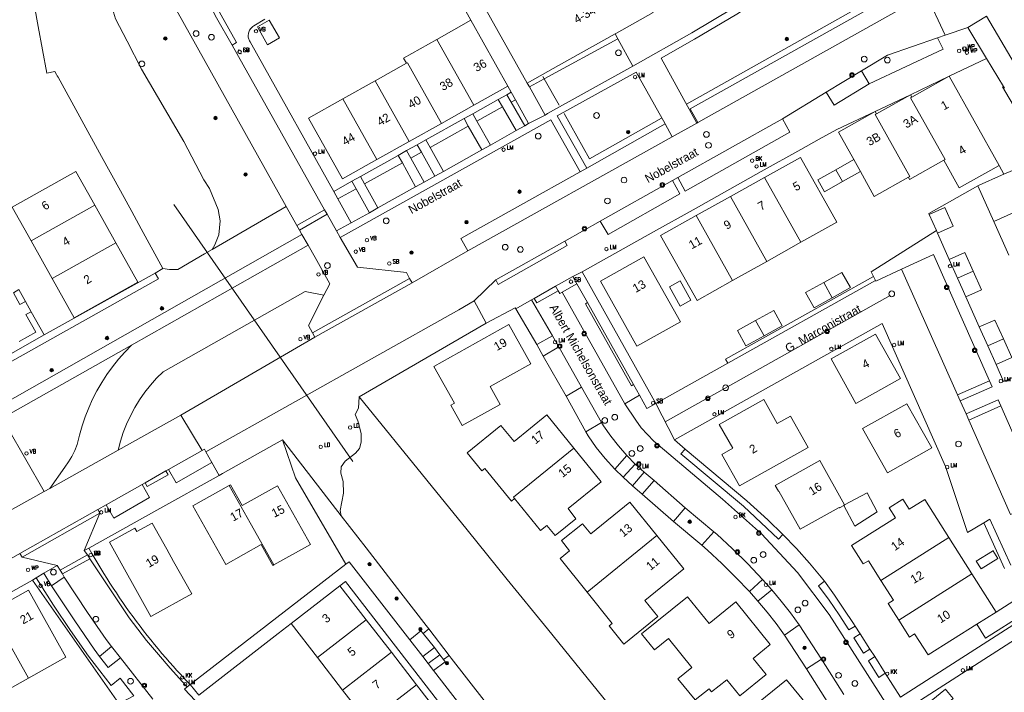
# Model space of a CAD drawing. Header units: metres. Extents: x 138165 to 154469, y 480134 to 494189.
# Tile 246 of 256: x 147831 to 147974, y 485400 to 485498. Entities that reach past the tile are written whole.
import ezdxf

# ---------------------------------------------------------------- set-up
doc = ezdxf.new("R2010")
doc.units = ezdxf.units.M
doc.header["$LTSCALE"] = 0.001
doc.header["$MEASUREMENT"] = 0
for name, color, linetype, lineweight in [('Level 5', 7, 'Continuous', 0), ('TOP-L-duiker', 7, 'Continuous', 0), ('TOP-L-terrein schutting raster hek leuning', 7, 'Continuous', 0), ('TOP-L-topo objecten punt', 7, 'Continuous', 0), ('TOP-L-topo objecten vlak', 7, 'Continuous', 0), ('TOP-L-verharding molgoot', 7, 'Continuous', 0), ('TOP-L-verharding vangrail', 7, 'Continuous', 0), ('TOP-T-topo huisnummering naamgeving', 7, 'Continuous', 0)]:
    doc.layers.add(name, color=color, linetype=linetype, lineweight=lineweight)
doc.styles.add('Style-INTL_ISO', font='INTL_ISO.shx')
doc.styles.add('Style-STANDARD', font='STANDARD.shx')

# ---------------------------------------------------------------- blocks, each defined once
blk = doc.blocks.new('24')
at = {"layer": 'TOP-L-topo objecten punt', "color": 7, "linetype": 'Continuous', "lineweight": 0}
for radius in [0.025, 0.0182, 0.0115, 0.005]:
    blk.add_circle((0, 0), radius, dxfattribs=at)
blk = doc.blocks.new('73')
at = {"layer": 'TOP-L-topo objecten punt', "color": 7, "linetype": 'Continuous', "lineweight": 0}
blk.add_circle((0, 0), 0.025, dxfattribs=at)
at = {"layer": 'TOP-L-topo objecten punt', "color": 7, "linetype": 'Continuous', "lineweight": 0, "style": 'Style-STANDARD'}
blk.add_text('WP', height=0.06, dxfattribs=at).set_placement((0.0483, 0))
blk = doc.blocks.new('39')
at = {"layer": 'TOP-L-topo objecten punt', "color": 7, "linetype": 'Continuous', "lineweight": 0}
for p, q in [((0.0175, 0.0175), (-0.0175, 0.0175)), ((-0.0175, 0.0175), (-0.0175, -0.0175)), ((0.0175, 0.0175), (0.0175, -0.0175)), ((0.0175, -0.0175), (-0.0175, -0.0175))]:
    blk.add_line(p, q, dxfattribs=at)
blk.add_circle((0, 0), 0.0332, dxfattribs=at)
blk = doc.blocks.new('72')
at = {"layer": 'TOP-L-topo objecten punt', "color": 7, "linetype": 'Continuous', "lineweight": 0}
blk.add_circle((0, 0), 0.025, dxfattribs=at)
at = {"layer": 'TOP-L-topo objecten punt', "color": 7, "linetype": 'Continuous', "lineweight": 0, "style": 'Style-STANDARD'}
blk.add_text('BK', height=0.06, dxfattribs=at).set_placement((0.0483, 0))
blk = doc.blocks.new('*U13')
at = {"layer": 'Level 5', "color": 7, "linetype": 'Continuous', "lineweight": 0}
blk.add_circle((0, 0), 0.0415, dxfattribs=at)
blk = doc.blocks.new('150')
at = {"layer": 'Level 5', "color": 7, "linetype": 'Continuous', "lineweight": 0}
blk.add_blockref('*U13', (0, 0), dxfattribs=at)
blk = doc.blocks.new('121')
at = {"layer": 'TOP-L-topo objecten punt', "color": 7, "linetype": 'Continuous', "lineweight": 0}
blk.add_circle((0, 0), 0.025, dxfattribs=at)
at = {"layer": 'TOP-L-topo objecten punt', "color": 7, "linetype": 'Continuous', "lineweight": 0, "style": 'Style-STANDARD'}
blk.add_text('LD', height=0.06, dxfattribs=at).set_placement((0.0483, 0))
blk = doc.blocks.new('16')
at = {"layer": 'TOP-L-topo objecten punt', "color": 7, "linetype": 'Continuous', "lineweight": 0}
blk.add_circle((0, 0), 0.025, dxfattribs=at)
at = {"layer": 'TOP-L-topo objecten punt', "color": 7, "linetype": 'Continuous', "lineweight": 0, "style": 'Style-STANDARD'}
blk.add_text('LM', height=0.06, dxfattribs=at).set_placement((0.0483, 0))
blk = doc.blocks.new('119')
at = {"layer": 'TOP-L-topo objecten punt', "color": 7, "linetype": 'Continuous', "lineweight": 0}
blk.add_circle((0, 0), 0.025, dxfattribs=at)
at = {"layer": 'TOP-L-topo objecten punt', "color": 7, "linetype": 'Continuous', "lineweight": 0, "style": 'Style-STANDARD'}
blk.add_text('KK', height=0.06, dxfattribs=at).set_placement((0.0483, 0))
blk = doc.blocks.new('14')
at = {"layer": 'TOP-L-topo objecten punt', "color": 7, "linetype": 'Continuous', "lineweight": 0}
blk.add_circle((0, 0), 0.025, dxfattribs=at)
at = {"layer": 'TOP-L-topo objecten punt', "color": 7, "linetype": 'Continuous', "lineweight": 0, "style": 'Style-STANDARD'}
blk.add_text('VB', height=0.06, dxfattribs=at).set_placement((0.0483, 0))
blk = doc.blocks.new('175')
at = {"layer": 'TOP-L-topo objecten punt', "color": 7, "linetype": 'Continuous', "lineweight": 0}
blk.add_circle((0, 0), 0.025, dxfattribs=at)
at = {"layer": 'TOP-L-topo objecten punt', "color": 7, "linetype": 'Continuous', "lineweight": 0, "style": 'Style-STANDARD'}
blk.add_text('SB', height=0.06, dxfattribs=at).set_placement((0.0483, 0))

msp = doc.modelspace()

# ---------------------------------------------------------------- linework, layer by layer
at = {"layer": 'TOP-L-duiker', "flags": 128}
msp.add_lwpolyline([(147879.28, 485433.21), (147853.2, 485470.66)], dxfattribs=at)
at = {"layer": 'TOP-L-terrein schutting raster hek leuning', "flags": 128}
for points in [[(147959.37, 485503.05), (147927.92, 485485.3)], [(147909.35, 485485.16), (147907.19, 485488.98), (147906.99, 485489.33)], [(147924.29, 485483.27), (147913.77, 485477.31), (147910.08, 485483.91)]]:
    msp.add_lwpolyline(points, dxfattribs=at)
at = {"layer": 'TOP-L-topo objecten vlak', "flags": 128}
for points in [[(147858.82, 485464.11), (147859.17, 485464.78), (147859.77, 485466.22), (147859.97, 485468.3), (147859.69, 485469.95), (147858.39, 485473.02), (147857.61, 485474.25), (147854.66, 485479.85), (147848.49, 485490.4), (147846.44, 485494.48), (147844.74, 485497.72), (147843.27, 485502.66), (147842.39, 485507.67), (147842.02, 485513.19), (147842.24, 485520.71), (147842.61, 485529.99), (147841.35, 485544.72), (147839.22, 485560.05), (147833.4, 485586.72)], [(147828.95, 485545), (147829.75, 485537.75), (147830.2, 485530.48), (147830.3, 485523.18), (147828.62, 485522.87), (147829.87, 485516.09), (147830.87, 485510.67), (147831.3, 485507.49), (147832.06, 485503.98), (147832.18, 485503.6), (147832.27, 485503.11), (147833.46, 485496.62), (147834.72, 485489.83), (147835.89, 485490.05), (147836.12, 485489.63), (147836.23, 485489.42), (147836.35, 485489.21), (147842.69, 485477.64), (147845.43, 485472.64), (147847.08, 485469.62), (147848.45, 485467.12), (147851.63, 485461.33)], [(147929.43, 485482.53), (147924.2, 485492), (147929.1, 485494.77), (147935.24, 485498.41), (147956.29, 485511.9), (147956.44, 485511.99)], [(147889.55, 485510.08), (147896.5, 485497.52)], [(147935.79, 485505.78), (147935.16, 485505.43), (147930.62, 485502.89), (147929.73, 485504.48), (147922.16, 485500.24), (147923.06, 485498.65), (147917.73, 485495.66), (147917.51, 485495.53)], [(147857.1, 485502.37), (147857.75, 485502.68), (147860.1, 485498.25), (147862.33, 485494.28), (147861.71, 485493.91)], [(147861.71, 485493.91), (147859.44, 485497.89), (147857.1, 485502.37)], [(147961.79, 485500.68), (147960.66, 485502.69), (147928.45, 485484.61), (147929.57, 485482.6)], [(147938.2, 485501.46), (147934.7, 485499.27), (147928.68, 485495.68), (147920.11, 485490.85)], [(147962.82, 485501.32), (147965.6, 485495.35)], [(147904.71, 485488.36), (147897.79, 485500.71)], [(147961.79, 485500.68), (147929.57, 485482.6)], [(147853.61, 485498.97), (147869.58, 485470.39)], [(147968.93, 485496.47), (147971.62, 485498.1)], [(147985.89, 485491.66), (147979.9, 485488.97), (147979.82, 485488.93), (147979.62, 485488.86), (147979.41, 485488.81), (147979.2, 485488.77), (147978.99, 485488.75), (147978.77, 485488.74), (147978.56, 485488.75), (147978.35, 485488.77), (147978.14, 485488.81), (147977.93, 485488.87), (147977.73, 485488.94), (147977.53, 485489.03), (147977.34, 485489.13), (147977.16, 485489.24), (147976.99, 485489.37), (147976.83, 485489.51), (147976.68, 485489.66), (147976.54, 485489.82), (147976.41, 485489.99), (147976.3, 485490.18), (147971.62, 485498.1)], [(147876.52, 485472.57), (147865.5, 485492.27), (147864.32, 485494.39), (147864.24, 485494.52), (147864.18, 485494.65), (147864.13, 485494.79), (147864.09, 485494.93), (147864.07, 485495.08), (147864.06, 485495.22), (147864.06, 485495.37), (147864.08, 485495.52), (147864.1, 485495.66), (147864.14, 485495.81), (147864.2, 485495.94), (147864.26, 485496.07), (147864.32, 485496.17), (147864.34, 485496.2), (147864.43, 485496.32), (147864.52, 485496.43), (147864.63, 485496.53), (147864.75, 485496.62), (147864.87, 485496.7), (147866.46, 485497.66)], [(147867.13, 485497.56), (147865.39, 485496.58), (147866.85, 485493.96), (147868.6, 485494.94), (147867.13, 485497.56)], [(147896.5, 485497.52), (147891.53, 485494.73)], [(147896.5, 485497.52), (147901.88, 485487.92)], [(147917.51, 485495.53), (147909.28, 485490.92), (147905.05, 485488.55), (147904.71, 485488.36)], [(147917.91, 485494.82), (147917.51, 485495.53)], [(147964.51, 485494.98), (147965.6, 485495.35)], [(147965.6, 485495.35), (147968.93, 485496.47)], [(147968.93, 485496.47), (147971.65, 485491.93)], [(147861.71, 485493.91), (147863.33, 485491.03), (147875.17, 485469.87)], [(147891.53, 485494.73), (147886.69, 485492.01), (147887.11, 485491.26)], [(147896.91, 485485.13), (147891.53, 485494.73)], [(147905.02, 485487.8), (147907.19, 485488.98), (147917.91, 485494.82)], [(147917.91, 485494.82), (147920.11, 485490.85)], [(147953.39, 485490.15), (147957.21, 485492.45), (147964.51, 485494.98)], [(147964.51, 485494.98), (147965.3, 485493.33), (147954.54, 485488.26)], [(147887.11, 485491.26), (147882.53, 485488.7)], [(147887.11, 485491.26), (147887.24, 485491.34), (147892.2, 485482.49)], [(147920.11, 485490.85), (147907.67, 485483.91), (147907.33, 485483.68)], [(147971.65, 485491.93), (147966.17, 485489.37)], [(147971.65, 485491.93), (147974.09, 485487.87)], [(147913.39, 485475.98), (147909.09, 485483.57), (147920.59, 485489.96), (147924.8, 485482.42)], [(147948.26, 485487.02), (147953.39, 485490.15)], [(147954.54, 485488.26), (147953.39, 485490.15)], [(147960.57, 485486.67), (147966.17, 485489.39), (147966.17, 485489.37)], [(147882.53, 485488.7), (147877.82, 485486.06)], [(147882.53, 485488.7), (147887.49, 485479.85)], [(147904.71, 485488.36), (147905.02, 485487.8)], [(147948.26, 485487.02), (147949.42, 485485.13), (147954.54, 485488.26)], [(147966.17, 485489.37), (147960.76, 485486.33)], [(147966.17, 485489.37), (147973.47, 485476.36)], [(147896.91, 485485.13), (147901.88, 485487.92)], [(147901.72, 485486.67), (147900.49, 485485.98)], [(147901.72, 485486.67), (147902.37, 485487.04)], [(147902.35, 485485.58), (147901.72, 485486.67)], [(147901.88, 485487.92), (147902.37, 485487.04)], [(147902.37, 485487.04), (147902.98, 485485.93)], [(147907.33, 485483.68), (147905.02, 485487.8)], [(147941.88, 485483.15), (147948.26, 485487.02)], [(147955.42, 485484.21), (147960.57, 485486.67)], [(147960.57, 485486.67), (147955.6, 485483.88)], [(147960.76, 485486.33), (147960.57, 485486.67)], [(147988.19, 485486.53), (147980.07, 485483.15), (147979.65, 485482.95), (147979.2, 485482.81), (147978.75, 485482.76), (147978.28, 485482.77), (147977.83, 485482.86), (147977.39, 485483.02), (147976.99, 485483.24), (147976.63, 485483.53), (147976.32, 485483.87), (147976.06, 485484.26), (147973.97, 485487.8), (147974.09, 485487.87)], [(147974.09, 485487.87), (147974.24, 485487.62)], [(147877.82, 485486.06), (147872.85, 485483.27), (147877.81, 485474.42), (147882.78, 485477.21)], [(147877.82, 485486.06), (147882.78, 485477.21)], [(147892.2, 485482.49), (147896.91, 485485.13)], [(147896.77, 485483.88), (147900.49, 485485.98)], [(147900.49, 485485.98), (147901.11, 485484.89)], [(147902.35, 485485.58), (147902.98, 485485.93)], [(147904.34, 485482.14), (147902.35, 485485.58)], [(147902.98, 485485.93), (147904.9, 485482.45)], [(147960.76, 485486.33), (147960.56, 485486.22), (147965.6, 485477.22), (147965.4, 485477.11)], [(147896.77, 485483.88), (147895.5, 485483.19)], [(147897.38, 485482.8), (147896.77, 485483.88)], [(147901.11, 485484.89), (147897.38, 485482.8)], [(147901.11, 485484.89), (147903.09, 485481.45)], [(147907.33, 485483.68), (147904.9, 485482.45)], [(147912.72, 485460.84), (147914.27, 485461.71), (147923.11, 485466.67), (147928.87, 485469.89), (147938.81, 485475.47), (147944.57, 485478.7), (147947.26, 485480.21), (147949.82, 485481.59), (147955.42, 485484.21)], [(147955.42, 485484.21), (147950.04, 485481.2), (147952.28, 485477.21)], [(147955.6, 485483.88), (147955.4, 485483.77), (147960.46, 485474.75), (147960.26, 485474.63)], [(147955.6, 485483.88), (147955.42, 485484.21)], [(147877.46, 485465.85), (147908.17, 485483.02), (147912.44, 485475.41)], [(147887.49, 485479.85), (147892.2, 485482.49)], [(147889.94, 485480.07), (147895.5, 485483.19)], [(147895.5, 485483.19), (147896.12, 485482.1)], [(147899.34, 485479.33), (147897.38, 485482.8)], [(147904.9, 485482.45), (147904.34, 485482.14)], [(147924.8, 485482.42), (147913.39, 485475.98)], [(147924.8, 485482.42), (147925.83, 485480.53)], [(147925.83, 485480.53), (147929.43, 485482.53)], [(147926.64, 485474.58), (147927.73, 485472.63), (147942.99, 485481.21), (147941.88, 485483.15)], [(147926.64, 485474.58), (147941.88, 485483.15)], [(147929.57, 485482.6), (147929.43, 485482.53)], [(147890.55, 485478.98), (147896.12, 485482.1)], [(147896.12, 485482.1), (147898.08, 485478.64)], [(147903.09, 485481.45), (147899.34, 485479.33)], [(147904.34, 485482.14), (147903.09, 485481.45)], [(147882.78, 485477.21), (147887.49, 485479.85)], [(147887.14, 485478.52), (147888.67, 485479.36)], [(147889.94, 485480.07), (147888.67, 485479.36)], [(147888.67, 485479.36), (147889.28, 485478.28)], [(147890.55, 485478.98), (147889.94, 485480.07)], [(147925.83, 485480.53), (147896.07, 485463.9)], [(147887.14, 485478.52), (147885.92, 485477.82)], [(147887.76, 485477.42), (147887.14, 485478.52)], [(147887.76, 485477.42), (147889.28, 485478.28)], [(147889.28, 485478.28), (147891.24, 485474.8)], [(147892.49, 485475.48), (147890.55, 485478.98)], [(147898.08, 485478.64), (147892.49, 485475.48)], [(147899.34, 485479.33), (147898.08, 485478.64)], [(147880.41, 485474.75), (147885.92, 485477.82)], [(147881.02, 485473.66), (147886.52, 485476.73)], [(147885.92, 485477.82), (147886.52, 485476.73)], [(147886.52, 485476.73), (147888.44, 485473.24)], [(147889.69, 485473.94), (147887.76, 485477.42)], [(147944.59, 485465.16), (147949.81, 485468.09), (147944.51, 485477.52), (147939.29, 485474.61)], [(147952.28, 485477.21), (147949.66, 485475.74)], [(147952.28, 485477.21), (147953.25, 485475.47)], [(147960.26, 485474.63), (147960.43, 485474.32), (147965.4, 485477.11)], [(147965.4, 485477.11), (147967.65, 485473.09), (147973.47, 485476.36)], [(147974.17, 485475.1), (147974.7, 485475.33), (147974.96, 485475.45), (147979.14, 485477.31), (147981.46, 485472.11)], [(147841.71, 485470.56), (147838.95, 485475.48), (147829.67, 485470.28), (147832.43, 485465.36)], [(147892.49, 485475.48), (147891.24, 485474.8)], [(147912.44, 485475.41), (147895.03, 485465.73), (147896.07, 485463.9)], [(147912.44, 485475.41), (147913.39, 485475.98)], [(147949.66, 485475.74), (147947.04, 485474.28), (147948.02, 485472.53), (147950.64, 485474)], [(147950.64, 485474), (147949.66, 485475.74)], [(147950.64, 485474), (147953.25, 485475.47)], [(147953.25, 485475.47), (147955.28, 485471.85), (147960.26, 485474.63)], [(147974.17, 485475.1), (147973.83, 485474.95), (147970.55, 485473.48), (147970.37, 485473.4), (147970.37, 485473.39)], [(147973.47, 485476.36), (147974.17, 485475.1)], [(147876.52, 485472.57), (147879.17, 485474.06)], [(147880.41, 485474.75), (147879.17, 485474.06)], [(147879.17, 485474.06), (147879.78, 485472.96)], [(147881.02, 485473.66), (147880.41, 485474.75)], [(147882.96, 485470.19), (147881.02, 485473.66)], [(147889.69, 485473.94), (147888.44, 485473.24)], [(147891.24, 485474.8), (147889.69, 485473.94)], [(147915.35, 485468.25), (147916.48, 485466.31), (147926.94, 485472.21), (147925.86, 485474.15)], [(147915.35, 485468.25), (147925.86, 485474.15)], [(147925.86, 485474.15), (147926.64, 485474.58)], [(147939.29, 485474.61), (147934.31, 485471.83)], [(147939.29, 485474.61), (147944.59, 485465.16)], [(147877.12, 485471.48), (147876.52, 485472.57)], [(147879.78, 485472.96), (147877.12, 485471.48)], [(147879.78, 485472.96), (147881.73, 485469.47)], [(147888.44, 485473.24), (147882.96, 485470.19)], [(147970.37, 485473.39), (147963.22, 485469.33), (147963.26, 485469.23)], [(147970.37, 485473.39), (147972.68, 485468.2)], [(147879.06, 485468.01), (147877.12, 485471.48)], [(147934.31, 485471.83), (147929.34, 485469.06)], [(147934.31, 485471.83), (147939.62, 485462.37)], [(147972.68, 485468.2), (147981.46, 485472.11)], [(147841.71, 485470.56), (147832.43, 485465.36)], [(147844.79, 485465.06), (147841.71, 485470.56)], [(147858.82, 485464.11), (147869.58, 485470.39)], [(147869.58, 485470.39), (147871.14, 485467.58)], [(147871.14, 485467.58), (147875.17, 485469.87)], [(147875.17, 485469.87), (147875.55, 485469.27)], [(147881.73, 485469.47), (147879.06, 485468.01)], [(147882.96, 485470.19), (147881.73, 485469.47)], [(147964.48, 485466.49), (147966.76, 485467.51), (147965.54, 485470.25), (147963.26, 485469.23)], [(147875.55, 485469.27), (147871.52, 485466.91)], [(147875.55, 485469.27), (147876.94, 485466.82)], [(147879.06, 485468.01), (147876.94, 485466.82)], [(147910.17, 485465.33), (147915.35, 485468.25)], [(147929.34, 485469.06), (147924.12, 485466.15), (147929.46, 485456.68), (147934.64, 485459.59)], [(147929.34, 485469.06), (147934.64, 485459.59)], [(147963.26, 485469.23), (147964.32, 485466.85)], [(147972.68, 485468.2), (147974.88, 485463.26)], [(147871.14, 485467.58), (147871.52, 485466.91)], [(147871.52, 485466.91), (147871.89, 485466.27)], [(147876.94, 485466.82), (147877.46, 485465.85)], [(147964.32, 485466.85), (147954.81, 485460.86), (147955.17, 485460.15)], [(147964.48, 485466.49), (147964.32, 485466.85)], [(147966.18, 485462.67), (147964.48, 485466.49)], [(147871.89, 485466.27), (147826.06, 485440.27)], [(147832.43, 485465.36), (147835.51, 485459.86)], [(147835.51, 485459.86), (147838.71, 485454.16), (147847.99, 485459.36), (147844.79, 485465.06)], [(147835.51, 485459.86), (147844.79, 485465.06)], [(147871.89, 485466.27), (147872.77, 485464.72)], [(147887.56, 485459.86), (147887.14, 485460.76), (147880, 485461.51), (147877.46, 485465.85)], [(147910.17, 485465.33), (147910.54, 485464.69), (147900.49, 485459.02), (147900.14, 485459.67)], [(147900.14, 485459.67), (147910.17, 485465.33)], [(147939.62, 485462.37), (147944.59, 485465.16)], [(147872.77, 485464.72), (147847.03, 485450.16)], [(147851.63, 485461.33), (147852.57, 485461.2), (147853.82, 485461.2), (147857.67, 485463.45), (147858.82, 485464.11)], [(147875.08, 485457.45), (147875.93, 485459.11), (147873.79, 485462.92), (147872.77, 485464.72)], [(147896.07, 485463.9), (147887.94, 485459.22)], [(147969.68, 485460.95), (147968.46, 485463.69), (147966.18, 485462.67)], [(147927.02, 485453.56), (147921.71, 485463.02), (147915.4, 485459.48), (147920.7, 485450.02), (147927.02, 485453.56)], [(147934.64, 485459.59), (147939.62, 485462.37)], [(147959.23, 485461.23), (147963.91, 485463.36), (147972.08, 485444.98)], [(147967.4, 485459.93), (147966.18, 485462.67)], [(147850.51, 485460.66), (147851.63, 485461.33)], [(147912.72, 485460.84), (147911.35, 485460.17)], [(147923.43, 485441.66), (147912.72, 485460.84)], [(147949.15, 485457.07), (147951.79, 485458.54), (147950.55, 485460.77), (147947.91, 485459.3)], [(147955.45, 485459.6), (147955.51, 485459.51), (147959.23, 485461.23)], [(147959.23, 485461.23), (147967.4, 485442.91)], [(147969.68, 485460.95), (147967.4, 485459.93)], [(147968.62, 485457.19), (147970.91, 485458.21), (147969.68, 485460.95)], [(147826.06, 485440.27), (147823.68, 485444.5), (147851, 485459.81), (147850.51, 485460.66)], [(147850.51, 485460.66), (147834.32, 485451.65)], [(147873.44, 485451.95), (147887.56, 485459.86)], [(147887.94, 485459.22), (147887.56, 485459.86)], [(147896.96, 485456.64), (147900.14, 485459.67)], [(147908.85, 485458.75), (147911.35, 485460.17)], [(147911.35, 485460.17), (147911.95, 485459.1)], [(147925.43, 485458.64), (147927, 485455.84), (147928.57, 485456.73), (147927, 485459.52), (147925.43, 485458.64)], [(147955.17, 485460.15), (147933.62, 485448.11), (147933.93, 485447.55)], [(147933.93, 485447.55), (147955.45, 485459.6)], [(147947.91, 485459.3), (147945.27, 485457.83), (147946.51, 485455.6), (147949.15, 485457.07)], [(147947.91, 485459.3), (147949.15, 485457.07)], [(147955.17, 485460.15), (147955.45, 485459.6)], [(147968.62, 485457.19), (147968.08, 485458.41), (147967.4, 485459.93)], [(147831.6, 485456.52), (147830.8, 485456.08), (147829.84, 485457.81), (147830.64, 485458.26)], [(147830.64, 485458.26), (147831.6, 485456.52)], [(147845.11, 485434.84), (147845.44, 485436.14), (147845.85, 485437.41), (147846.33, 485438.66), (147846.89, 485439.87), (147847.52, 485441.05), (147848.22, 485442.2), (147848.98, 485443.29), (147849.81, 485444.34), (147850.7, 485445.34), (147851.65, 485446.29), (147872.33, 485457.97), (147875.08, 485457.45)], [(147887.94, 485459.22), (147873.78, 485451.31)], [(147905.73, 485456.98), (147908.85, 485458.75)], [(147909.22, 485458.1), (147906.09, 485456.35), (147905.73, 485456.98)], [(147909.22, 485458.1), (147908.85, 485458.75)], [(147909.79, 485457.87), (147909.47, 485457.68), (147909.22, 485458.1)], [(147911.95, 485459.1), (147909.79, 485457.87)], [(147918.93, 485441.61), (147909.79, 485457.87)], [(147911.95, 485459.1), (147913.49, 485456.36)], [(147832.43, 485455.04), (147831.6, 485456.52)], [(147857.89, 485434.63), (147894.76, 485455.32), (147896.96, 485456.64)], [(147875.08, 485457.45), (147872.82, 485453.03), (147873.44, 485451.95)], [(147896.96, 485456.64), (147898.75, 485453.38)], [(147905.35, 485456.78), (147903.03, 485455.47)], [(147905.35, 485456.78), (147905.73, 485456.98)], [(147908.38, 485451.51), (147905.35, 485456.78)], [(147970.58, 485452.81), (147968.62, 485457.19)], [(147830.7, 485450.68), (147833.09, 485452.05), (147831.64, 485454.61), (147832.43, 485455.04)], [(147832.43, 485455.04), (147834.32, 485451.65)], [(147898.75, 485453.38), (147902.94, 485455.61), (147903.03, 485455.47)], [(147903.03, 485455.47), (147906.09, 485450.26)], [(147913.49, 485456.36), (147913.18, 485456.19), (147919.9, 485444.25), (147920.19, 485444.41)], [(147913.49, 485456.36), (147920.19, 485444.41)], [(147939.23, 485451.51), (147941.87, 485452.97), (147940.64, 485455.21), (147937.99, 485453.74)], [(147937.99, 485453.74), (147935.35, 485452.28), (147936.58, 485450.04), (147939.23, 485451.51)], [(147939.23, 485451.51), (147937.99, 485453.74)], [(147974.08, 485451.08), (147972.86, 485453.82), (147970.58, 485452.81)], [(147880.22, 485442.62), (147898.75, 485453.38)], [(147905.21, 485447.44), (147902.01, 485453.15), (147891.1, 485447.05), (147894.1, 485441.7), (147893.58, 485441.41), (147895.23, 485438.45), (147900.76, 485441.51), (147899.31, 485444.13), (147905.21, 485447.44)], [(147926.17, 485436.34), (147956.43, 485453.3), (147965.64, 485432.47), (147968.88, 485422.86), (147971.25, 485424.24)], [(147971.8, 485450.07), (147970.58, 485452.81)], [(147834.32, 485451.65), (147823.19, 485445.36), (147820.36, 485450.41), (147821.07, 485450.8), (147821.96, 485449.2), (147822.69, 485449.63)], [(147873.78, 485451.31), (147854.25, 485439.94)], [(147873.44, 485451.95), (147873.78, 485451.31)], [(147906.09, 485450.26), (147908.38, 485451.51)], [(147908.38, 485451.51), (147909.29, 485449.91)], [(147959.1, 485445.29), (147955.46, 485451.78), (147948.97, 485448.15), (147952.61, 485441.66), (147959.1, 485445.29)], [(147971.8, 485450.07), (147974.08, 485451.08)], [(147973.02, 485447.33), (147975.3, 485448.34), (147974.08, 485451.08)], [(147827.48, 485439.11), (147847.03, 485450.16)], [(147847.03, 485450.16), (147846.06, 485449.16), (147845.14, 485448.11), (147844.28, 485447.02), (147843.47, 485445.89), (147842.71, 485444.71), (147842.02, 485443.51), (147841.38, 485442.27), (147840.81, 485441), (147840.3, 485439.7), (147839.85, 485438.38), (147839.47, 485437.04), (147839.15, 485435.68), (147838.78, 485434.81), (147838.36, 485433.95), (147837.87, 485433.13), (147837.33, 485432.35), (147835.13, 485429.28)], [(147907.01, 485448.57), (147906.09, 485450.26)], [(147909.29, 485449.91), (147907.01, 485448.57)], [(147909.29, 485449.91), (147912.61, 485444.04)], [(147973.02, 485447.33), (147971.8, 485450.07)], [(147907.01, 485448.57), (147910.36, 485442.71)], [(147982.14, 485448.44), (147977.08, 485446.18), (147974.12, 485444.86), (147973.02, 485447.33)], [(147933.93, 485447.55), (147923.43, 485441.66)], [(147972.08, 485444.98), (147967.4, 485442.91)], [(147967.77, 485442.05), (147972.47, 485444.1), (147972.08, 485444.98)], [(147910.36, 485442.71), (147912.61, 485444.04)], [(147912.61, 485444.04), (147915.54, 485438.87)], [(147920.19, 485444.41), (147921.08, 485442.86)], [(147880.22, 485442.62), (147880.1, 485440.95), (147879.65, 485440.07), (147880.05, 485439.11), (147880.52, 485437.3), (147880.49, 485436.04), (147880.28, 485435.08), (147879.68, 485434.43), (147878.16, 485433.24), (147877.6, 485432.44), (147877.57, 485431.51), (147877.87, 485430.26), (147877.94, 485428.6), (147877.71, 485427.3), (147877.44, 485426.04), (147877.61, 485425.28)], [(147947.86, 485357.84), (147946.48, 485360.88), (147940.21, 485368.62), (147931.4, 485379.51), (147923.84, 485388.83), (147913.45, 485401.64), (147907.66, 485408.79), (147901.8, 485416.01), (147895.95, 485423.22), (147890.09, 485430.46), (147880.22, 485442.62)], [(147910.36, 485442.71), (147913.26, 485437.5)], [(147921.08, 485442.86), (147918.93, 485441.61)], [(147921.08, 485442.86), (147922.16, 485440.9), (147923.43, 485441.66)], [(147934.65, 485435.12), (147933.08, 485434.24), (147935.64, 485429.67), (147945.62, 485435.26), (147943.06, 485439.83), (147941.14, 485438.76), (147939.18, 485442.25), (147932.69, 485438.61), (147934.65, 485435.12)], [(147967.4, 485442.91), (147967.77, 485442.05)], [(147967.77, 485442.05), (147968.65, 485440.13)], [(147973.7, 485441.31), (147973.32, 485442.21), (147968.65, 485440.13)], [(147967.78, 485380.99), (147948.71, 485410.9), (147944.07, 485417), (147938.86, 485422.63), (147933.14, 485427.73), (147923.17, 485436.15), (147922.22, 485437.11), (147921.33, 485438.13), (147920.51, 485439.2), (147918.93, 485441.61)], [(147926.17, 485436.34), (147923.43, 485441.66)], [(147953.58, 485438.01), (147957.2, 485431.55), (147963.65, 485435.17), (147960.04, 485441.62), (147953.58, 485438.01)], [(147969.04, 485439.23), (147973.7, 485441.31)], [(147973.7, 485441.31), (147979.77, 485427.51), (147975.13, 485425.48)], [(147854.25, 485439.94), (147845.11, 485434.84)], [(147854.25, 485439.94), (147857.35, 485434.8)], [(147911.49, 485435.12), (147907.57, 485439.98), (147902.8, 485436.12), (147900.87, 485438.44), (147895.97, 485434.45), (147898.09, 485431.83), (147898.54, 485432.18), (147902.4, 485427.4), (147902.86, 485427.78)], [(147968.65, 485440.13), (147969.04, 485439.23)], [(147969.04, 485439.23), (147975.13, 485425.48)], [(147834.32, 485428.83), (147828.98, 485438.14), (147827.48, 485439.11)], [(147913.26, 485437.5), (147915.54, 485438.87)], [(147915.54, 485438.87), (147915.81, 485438.39), (147916.87, 485436.9), (147918, 485435.47), (147919.2, 485434.09)], [(147859.8, 485431.17), (147860.32, 485431.47), (147869.04, 485436.36)], [(147878.3, 485418.23), (147870.95, 485430.82), (147869.04, 485436.36)], [(147869.04, 485436.36), (147877.61, 485425.28)], [(147913.26, 485437.5), (147913.59, 485436.96), (147914.77, 485435.25), (147916.06, 485433.63), (147917.46, 485432.1)], [(147927.71, 485435.01), (147926.17, 485436.34)], [(147857.35, 485434.8), (147857.7, 485434.99), (147857.89, 485434.63)], [(147911.49, 485435.12), (147902.69, 485427.98), (147902.86, 485427.78)], [(147902.86, 485427.78), (147906.62, 485423.13), (147907.56, 485423.89), (147908.76, 485422.41), (147911.8, 485424.83), (147910.66, 485426.34), (147915.46, 485430.23), (147911.49, 485435.12)], [(147927.71, 485435.01), (147927.11, 485434.3), (147936.23, 485426.68), (147937.92, 485425.07), (147939.61, 485423.46), (147941.31, 485421.86), (147941.97, 485422.55)], [(147941.97, 485422.55), (147939.77, 485424.68), (147936.69, 485427.47), (147927.71, 485435.01)], [(147845.11, 485434.84), (147835.13, 485429.28)], [(147852.46, 485432.02), (147857.35, 485434.8)], [(147858.75, 485433.04), (147857.89, 485434.63)], [(147917.46, 485432.1), (147919.2, 485434.09)], [(147919.2, 485434.09), (147920.45, 485432.81)], [(147852.06, 485431.82), (147852.46, 485432.02)], [(147852.46, 485432.02), (147853.55, 485430.1), (147858.75, 485433.04)], [(147859.8, 485431.17), (147858.75, 485433.04)], [(147917.46, 485432.1), (147918.68, 485430.9)], [(147920.45, 485432.81), (147918.68, 485430.9)], [(147921.73, 485431.62), (147920.45, 485432.81)], [(147950.96, 485426.86), (147947.32, 485433.35), (147940.83, 485429.71), (147941.31, 485428.86), (147941.37, 485428.89), (147944.49, 485423.31), (147950.17, 485426.49), (147950.2, 485426.43), (147950.83, 485426.79)], [(147840.85, 485420.55), (147850.73, 485426.09), (147859.8, 485431.17)], [(147849.02, 485430.09), (147849.33, 485429.53), (147852.38, 485431.24), (147852.06, 485431.82)], [(147849.02, 485430.09), (147852.06, 485431.82)], [(147918.68, 485430.9), (147920.04, 485429.63)], [(147920.04, 485429.63), (147921.73, 485431.62)], [(147921.73, 485431.62), (147923.18, 485430.42)], [(147835.13, 485429.28), (147834.32, 485428.83)], [(147843.38, 485426.89), (147844.47, 485424.96), (147849.69, 485427.93), (147848.61, 485429.86)], [(147843.38, 485426.89), (147848.61, 485429.86)], [(147848.61, 485429.86), (147849.02, 485430.09)], [(147861.3, 485429.72), (147855.98, 485426.74), (147860.77, 485418.19), (147865.92, 485421.08), (147867.63, 485418.02), (147867.8, 485418.12)], [(147867.8, 485418.12), (147873.12, 485421.1), (147868.33, 485429.65), (147863.18, 485426.77), (147861.47, 485429.82), (147861.3, 485429.72)], [(147861.3, 485429.72), (147864.36, 485424.27), (147867.8, 485418.12)], [(147920.04, 485429.63), (147921.45, 485428.43)], [(147921.45, 485428.43), (147923.18, 485430.42)], [(147923.18, 485430.42), (147927.71, 485426.43)], [(147826.8, 485424.63), (147834.32, 485428.83)], [(147921.45, 485428.43), (147926.02, 485424.45)], [(147950.83, 485426.79), (147952.45, 485423.75), (147955.72, 485425.84), (147954.23, 485428.61), (147950.96, 485426.86)], [(147966.14, 485422.12), (147962.63, 485427.67), (147960.36, 485426.24), (147959.43, 485427.71), (147957.45, 485426.46), (147958.38, 485424.99), (147951.98, 485420.94), (147953.67, 485418.26), (147954.43, 485418.74), (147956.25, 485415.87)], [(147842.13, 485426.2), (147843.38, 485426.89)], [(147923.6, 485422.42), (147919.68, 485427.27), (147913.99, 485422.67), (147912.75, 485424.11), (147909.71, 485421.66), (147910.89, 485420.18), (147909.49, 485419.04), (147913.43, 485414.16)], [(147927.71, 485426.43), (147926.02, 485424.45)], [(147931.88, 485422.96), (147927.71, 485426.43)], [(147950.96, 485426.86), (147950.83, 485426.79)], [(147830.8, 485419.8), (147842.13, 485426.2)], [(147831.12, 485419.26), (147842.45, 485425.65)], [(147840.15, 485420.2), (147842.45, 485425.65)], [(147842.45, 485425.65), (147842.13, 485426.2)], [(147877.61, 485425.28), (147881.23, 485420.61), (147886.3, 485414.04), (147889.97, 485409.29), (147890.37, 485408.78)], [(147852.19, 485420.41), (147850.05, 485424.22), (147847.83, 485422.97), (147847.54, 485423.5), (147843.83, 485421.42), (147849.89, 485410.6), (147855.82, 485413.93), (147853.18, 485418.64), (147852.19, 485420.41)], [(147926.02, 485424.45), (147930.16, 485421.01)], [(147971.25, 485424.24), (147972.13, 485424.77), (147975.15, 485418.08)], [(147974.27, 485417.62), (147971.25, 485424.24)], [(147913.43, 485414.16), (147917.09, 485409.56), (147916.66, 485409.22), (147918.79, 485406.59), (147923.72, 485410.59), (147921.83, 485412.91), (147927.53, 485417.55), (147923.6, 485422.42)], [(147913.43, 485414.16), (147923.6, 485422.42)], [(147930.16, 485421.01), (147931.88, 485422.96)], [(147931.88, 485422.96), (147932.32, 485422.61), (147934.62, 485420.49), (147936.84, 485418.28), (147938.98, 485415.99)], [(147948.03, 485415.73), (147945.83, 485418.37), (147943.94, 485420.5), (147941.97, 485422.55)], [(147956.25, 485415.87), (147966.14, 485422.12)], [(147969.51, 485416.8), (147966.14, 485422.12)], [(147840.15, 485420.2), (147840.85, 485420.55)], [(147840.85, 485420.55), (147841.26, 485419.81), (147841.69, 485419.07), (147842.12, 485418.34), (147842.56, 485417.61), (147843, 485416.89), (147843.45, 485416.17), (147843.91, 485415.45), (147844.37, 485414.74), (147844.84, 485414.03), (147845.31, 485413.33), (147845.79, 485412.63), (147846.28, 485411.93), (147846.77, 485411.24), (147847.27, 485410.56), (147847.78, 485409.87), (147848.29, 485409.2), (147848.81, 485408.52), (147849.33, 485407.85), (147849.86, 485407.19), (147850.39, 485406.53), (147850.94, 485405.88), (147851.48, 485405.22), (147852.03, 485404.58), (147852.59, 485403.94), (147853.15, 485403.3), (147853.62, 485402.78), (147854.1, 485402.27), (147854.57, 485401.75), (147855.05, 485401.24), (147855.59, 485400.67)], [(147930.16, 485421.01), (147930.97, 485420.27), (147933.07, 485418.31), (147935.11, 485416.3), (147937.11, 485414.24)], [(147830.8, 485419.8), (147827.78, 485418.07)], [(147831.12, 485419.26), (147830.8, 485419.8)], [(147836.24, 485418.03), (147831.12, 485419.26)], [(147836.64, 485417.35), (147840.62, 485419.57)], [(147840.62, 485419.57), (147840.15, 485420.2)], [(147840.96, 485419.01), (147840.62, 485419.57)], [(147972.48, 485420.15), (147970.13, 485418.66), (147970.85, 485417.53), (147973.27, 485419.07), (147972.55, 485420.2), (147972.48, 485420.15)], [(147834.26, 485416.91), (147836.24, 485418.03)], [(147836.24, 485418.03), (147836.64, 485417.35)], [(147836.99, 485416.8), (147840.96, 485419.01)], [(147855.15, 485400.33), (147854.48, 485401.07), (147852.7, 485403.05), (147850.96, 485405.07), (147849.25, 485407.11), (147847.95, 485408.74), (147846.72, 485410.42), (147840.96, 485419.01)], [(147878.3, 485418.23), (147855.59, 485400.67)], [(147887.58, 485407.21), (147878.77, 485418.58), (147878.3, 485418.23)], [(147832.62, 485415.91), (147833.17, 485416.26)], [(147833.17, 485416.26), (147834.26, 485416.91)], [(147833.17, 485416.26), (147835.69, 485412.27), (147838.17, 485408.58), (147840.77, 485404.82), (147844.07, 485400.56), (147845.4, 485401.6), (147847.39, 485399.05), (147845.24, 485397.91)], [(147835.4, 485415.08), (147834.26, 485416.91)], [(147837.24, 485416.32), (147835.4, 485415.08)], [(147836.64, 485417.35), (147836.99, 485416.8)], [(147836.99, 485416.8), (147837.24, 485416.32)], [(147844.13, 485406.24), (147843.37, 485407.24), (147840.64, 485411.19), (147837.24, 485416.32)], [(147969.51, 485416.8), (147958.85, 485410.06)], [(147973.02, 485411.24), (147969.51, 485416.8)], [(147804.88, 485400.39), (147810.38, 485403.47), (147815.61, 485406.4), (147826.08, 485412.27), (147832.62, 485415.91)], [(147845.24, 485397.91), (147845.21, 485397.9), (147832.62, 485415.91)], [(147835.4, 485415.08), (147838.78, 485409.95), (147841.61, 485405.82), (147842.37, 485404.79)], [(147870.31, 485409.56), (147877.42, 485415.06)], [(147877.42, 485415.06), (147878.21, 485415.69), (147900.59, 485386.78), (147899.74, 485386.21)], [(147881.24, 485410.13), (147877.42, 485415.06)], [(147938.98, 485415.99), (147937.11, 485414.24)], [(147940.34, 485414.49), (147938.98, 485415.99)], [(147948.03, 485415.73), (147947.13, 485415.07), (147948.7, 485412.99), (147950.18, 485410.85), (147951.58, 485408.65), (147952.47, 485409.2)], [(147952.47, 485409.2), (147952.23, 485409.6), (147950.86, 485411.66), (147949.46, 485413.71), (147948.03, 485415.73)], [(147956.25, 485415.87), (147958.07, 485413), (147957.3, 485412.52), (147958.85, 485410.06)], [(147960.31, 485396.92), (147960.13, 485397.21), (147977.73, 485408.5), (147984.99, 485411.32), (147988.2, 485412.87), (147987.24, 485415.32)], [(147832.04, 485401.63), (147837.49, 485404.68), (147832.02, 485414.45), (147826.57, 485411.4)], [(147923.26, 485405.73), (147925.28, 485407.37), (147928.68, 485403.17), (147926.66, 485401.53), (147929.18, 485398.43), (147931.2, 485400.07), (147931.57, 485399.6), (147933.78, 485401.39), (147935.7, 485399.02), (147939.54, 485402.13), (147937.62, 485404.5), (147940.12, 485406.53), (147935.08, 485412.74), (147931.2, 485409.59), (147928.05, 485413.48), (147921.37, 485408.06), (147923.26, 485405.73)], [(147937.11, 485414.24), (147938.3, 485412.84)], [(147938.3, 485412.84), (147940.34, 485414.49)], [(147940.34, 485414.49), (147941.73, 485412.84), (147943.06, 485411.13), (147944.32, 485409.38)], [(147938.3, 485412.84), (147939.68, 485411.24), (147940.98, 485409.59), (147942.2, 485407.87)], [(147970.2, 485409.46), (147971.48, 485407.44), (147977.17, 485411.03), (147976.14, 485413.22), (147973.02, 485411.24)], [(147826.57, 485411.4), (147832.04, 485401.63)], [(147977.48, 485410.63), (147959.1, 485398.82), (147956.86, 485402.32)], [(147973.02, 485411.24), (147970.2, 485409.46)], [(147856.84, 485399.15), (147868.43, 485408.11), (147870.31, 485409.56)], [(147870.31, 485409.56), (147874.13, 485404.63)], [(147881.24, 485410.13), (147874.13, 485404.63)], [(147884.91, 485405.38), (147881.24, 485410.13)], [(147944.32, 485409.38), (147942.2, 485407.87)], [(147947.57, 485404.37), (147944.32, 485409.38)], [(147953.21, 485408.07), (147952.47, 485409.2)], [(147958.85, 485410.06), (147960.4, 485407.61), (147961.16, 485408.09), (147963.12, 485404.99), (147970.2, 485409.46)], [(147889.57, 485408.13), (147889.22, 485408.52), (147887.58, 485407.21)], [(147890.37, 485408.78), (147889.57, 485408.13)], [(147889.57, 485408.13), (147891.18, 485406.06)], [(147890.37, 485408.78), (147893.35, 485404.93)], [(147942.2, 485407.87), (147945.4, 485402.98)], [(147953.21, 485408.07), (147952.3, 485407.49), (147953.71, 485405.27), (147954.65, 485405.86)], [(147954.65, 485405.86), (147953.21, 485408.07)], [(147842.37, 485404.79), (147844.13, 485406.24)], [(147844.13, 485406.24), (147845.44, 485404.57)], [(147889.5, 485404.76), (147887.58, 485407.21)], [(147845.44, 485404.57), (147843.64, 485403.16), (147842.37, 485404.79)], [(147877.8, 485399.88), (147884.91, 485405.38)], [(147888.58, 485400.63), (147884.91, 485405.38)], [(147891.18, 485406.06), (147889.5, 485404.76)], [(147890.28, 485403.73), (147889.5, 485404.76)], [(147890.28, 485403.73), (147891.96, 485405)], [(147891.96, 485405), (147891.18, 485406.06)], [(147891.96, 485405), (147892.53, 485404.31)], [(147892.53, 485404.31), (147893.35, 485404.93)], [(147893.35, 485404.93), (147893.64, 485404.55), (147900.99, 485395.06), (147905.98, 485388.6)], [(147955.36, 485404.77), (147954.43, 485404.14), (147955.96, 485401.73), (147956.86, 485402.32)], [(147955.36, 485404.77), (147954.65, 485405.86)], [(147956.86, 485402.32), (147955.36, 485404.77)], [(147850.14, 485398.56), (147845.44, 485404.57)], [(147874.13, 485404.63), (147877.8, 485399.88)], [(147891.05, 485402.74), (147890.28, 485403.73)], [(147891.05, 485402.74), (147892.77, 485404.01), (147892.53, 485404.31)], [(147945.4, 485402.98), (147947.57, 485404.37)], [(147947.57, 485404.37), (147950.86, 485399.24)], [(147903.49, 485386.64), (147891.05, 485402.74)], [(147945.4, 485402.98), (147948.65, 485397.84)], [(147826.81, 485398.69), (147832.04, 485401.63)], [(147855.59, 485400.67), (147855.15, 485400.33)], [(147855.59, 485400.67), (147856.84, 485399.15)], [(147888.58, 485400.63), (147881.47, 485395.13)], [(147892.25, 485395.89), (147888.58, 485400.63)], [(147942.49, 485401.37), (147933.33, 485393.94), (147937.73, 485388.51), (147938.9, 485389.45), (147940.79, 485387.12), (147945.84, 485391.21), (147943.95, 485393.54), (147945.73, 485394.99), (147945.51, 485395.26), (147945.28, 485395.08), (147943.99, 485396.67), (147945.39, 485397.8), (147942.49, 485401.37)], [(147855.15, 485400.33), (147854.79, 485400.01), (147857.9, 485396.71), (147876.05, 485377.69)], [(147877.8, 485399.88), (147881.47, 485395.13)], [(147965.82, 485399.83), (147965.66, 485400.03), (147960.92, 485396.16), (147962.05, 485394.78), (147966.79, 485398.65), (147965.82, 485399.83)]]:
    msp.add_lwpolyline(points, dxfattribs=at)
at = {"layer": 'TOP-L-verharding molgoot', "flags": 128}
msp.add_lwpolyline([(147924.83, 485438.97), (147957.58, 485457.41)], dxfattribs=at)
at = {"layer": 'TOP-L-verharding vangrail', "flags": 128}
msp.add_lwpolyline([(147863.08, 485492.64), (147862.54, 485492.75), (147862.71, 485493.25)], dxfattribs=at)

# ---------------------------------------------------------------- block references
at = {"layer": 'TOP-L-topo objecten punt', "xscale": 10, "yscale": 10, "zscale": 10}
for name, p in [('24', (147851.98, 485494.88)), ('150', (147856.46, 485495.58)), ('150', (147858.69, 485495.05)), ('14', (147865.19, 485495.92)), ('24', (147942.54, 485494.79)), ('73', (147968.37, 485493.4)), ('175', (147862.81, 485492.9)), ('16', (147862.81, 485492.9)), ('150', (147918, 485492.78)), ('150', (147953.82, 485491.86)), ('16', (147967.64, 485493.07)), ('73', (147968.77, 485492.8)), ('150', (147848.56, 485491.16)), ('150', (147957.18, 485491.72)), ('16', (147920.42, 485489.24)), ('39', (147952.04, 485489.53)), ('150', (147914.82, 485483.64)), ('24', (147859.29, 485483.27)), ('150', (147906.32, 485480.63)), ('24', (147919.42, 485481.22)), ('150', (147930.82, 485480.88)), ('150', (147931.12, 485479.29)), ('16', (147873.79, 485478.08)), ('16', (147901.26, 485478.66)), ('72', (147937.48, 485477.06)), ('16', (147938.13, 485476.22)), ('24', (147863.67, 485475.05)), ('150', (147918.81, 485474.23)), ('39', (147924.4, 485473.52)), ('24', (147903.59, 485472.53)), ('150', (147916.4, 485471.18)), ('150', (147884.17, 485468.28)), ('24', (147895.86, 485468.09)), ('39', (147913.05, 485467.15)), ('14', (147881.35, 485465.47)), ('14', (147879.72, 485463.79)), ('24', (147887.84, 485463.65)), ('150', (147901.51, 485464.44)), ('150', (147903.71, 485464.11)), ('16', (147916.25, 485464.16)), ('150', (147875.59, 485461.76)), ('175', (147884.62, 485462.06)), ('16', (147966.3, 485461.66)), ('14', (147874.3, 485460.47)), ('175', (147911.08, 485459.41)), ('150', (147957.82, 485457.64)), ('39', (147965.83, 485458.59)), ('24', (147851.49, 485455.52)), ('39', (147913, 485451.83)), ('39', (147948.41, 485452.18)), ('24', (147843.48, 485451.2)), ('14', (147871.66, 485451.03)), ('16', (147908.78, 485450.59)), ('16', (147958.17, 485450.18)), ('39', (147909.44, 485450.01)), ('16', (147949.02, 485449.61)), ('39', (147969.9, 485449.41)), ('24', (147835.41, 485446.52)), ('16', (147973.71, 485444.91)), ('150', (147933.62, 485443.95)), ('175', (147923.05, 485441.71)), ('39', (147931.02, 485442.42)), ('16', (147931.98, 485440.09)), ('150', (147916.01, 485439.18)), ('150', (147917.46, 485439.65)), ('121', (147878.91, 485438.16)), ('14', (147831.75, 485434.38)), ('121', (147874.62, 485435.34)), ('150', (147921.17, 485435.08)), ('39', (147923.62, 485435.5)), ('150', (147967.55, 485435.75)), ('150', (147919.96, 485434.38)), ('39', (147920.97, 485432.82)), ('16', (147920.99, 485432.24)), ('16', (147965.89, 485432.37)), ('16', (147842.64, 485425.79)), ('72', (147935.06, 485425.1)), ('24', (147928.38, 485424.42)), ('39', (147938.46, 485422.76)), ('175', (147841.1, 485419.54)), ('16', (147841.1, 485419.54)), ('14', (147841.1, 485419.54)), ('39', (147935.34, 485420.01)), ('150', (147937.71, 485418.8)), ('150', (147939.08, 485419.63)), ('73', (147831.98, 485417.4)), ('24', (147881.74, 485418.22)), ('150', (147835.67, 485417.07)), ('14', (147833.81, 485415.09)), ('16', (147939.5, 485415.22)), ('24', (147885.67, 485413.22)), ('150', (147944.15, 485411.57)), ('150', (147945.19, 485412.55)), ('150', (147841.86, 485410.21)), ('24', (147889.15, 485408.75)), ('24', (147945.12, 485406.05)), ('39', (147951.16, 485406.83)), ('24', (147893.01, 485403.8)), ('39', (147947.88, 485404.39)), ('16', (147968.18, 485402.76)), ('119', (147854.45, 485401.72)), ('150', (147950.07, 485402.02)), ('119', (147957.17, 485402.26)), ('150', (147846.91, 485401.16)), ('39', (147848.92, 485400.55)), ('16', (147854.88, 485400.75)), ('150', (147952.46, 485400.84))]:
    msp.add_blockref(name, p, dxfattribs=at)

# ---------------------------------------------------------------- texts
at = {"layer": 'TOP-T-topo huisnummering naamgeving', "style": 'Style-INTL_ISO'}
for s, rotation, p in [('4-34', 29.3, (147911.93, 485496.99)), ('36', 29.3, (147897.32, 485489.95)), ('38', 29.3, (147892.4, 485487.19)), ('40', 29.3, (147887.76, 485484.59)), ('1', 29.4, (147965.43, 485484.38)), ('42', 29.3, (147883.25, 485482.06)), ('3A', 29.3, (147959.94, 485481.73)), ('44', 29.3, (147878.15, 485479.2)), ('3B', 29.3, (147954.58, 485479.16)), ('Nobelstraat', 29.2, (147922.3, 485473.76)), ('4', 30.8, (147967.99, 485477.84)), ('Nobelstraat', 29.2, (147887.85, 485469.24)), ('5', 29.2, (147943.85, 485472.57)), ('6', 32.3, (147834.45, 485469.76)), ('7', 29.2, (147938.76, 485469.73)), ('9', 29.2, (147933.78, 485466.96)), ('4', 29.3, (147837.41, 485464.54)), ('11', 29.2, (147928.68, 485464.11)), ('2', 32.3, (147840.57, 485458.99)), ('13', 29.3, (147920.51, 485457.76)), ('Albert Michelsonstraat', 299.6, (147907.9, 485455.67)), ('G. Marconistraat', 29.3, (147942.73, 485449.01)), ('19', 29.5, (147900.29, 485449.28)), ('4', 25.4, (147953.86, 485446.68)), ('17', 39, (147905.91, 485435.66)), ('6', 26.4, (147958.5, 485436.56)), ('2', 31, (147937.54, 485434.28)), ('15', 39, (147909.86, 485430.78)), ('16', 32.3, (147946.21, 485428.2)), ('17', 29.3, (147861.86, 485424.42)), ('15', 26.6, (147867.85, 485424.99)), ('13', 39, (147918.71, 485422.11)), ('14', 34.7, (147958.27, 485420.12)), ('19', 30, (147849.59, 485417.68)), ('11', 39, (147922.66, 485417.24)), ('12', 30.5, (147961.02, 485415.33)), ('21', 29.3, (147831.25, 485409.43)), ('3', 37.7, (147875.43, 485409.58)), ('10', 32.3, (147964.93, 485409.57)), ('9', 32.8, (147934.34, 485407.27)), ('5', 37.7, (147879.14, 485404.71)), ('7', 37.7, (147882.77, 485399.93))]:
    msp.add_text(s, height=1.25, rotation=rotation, dxfattribs=at).set_placement(p)

doc.saveas('drawing.dxf')
